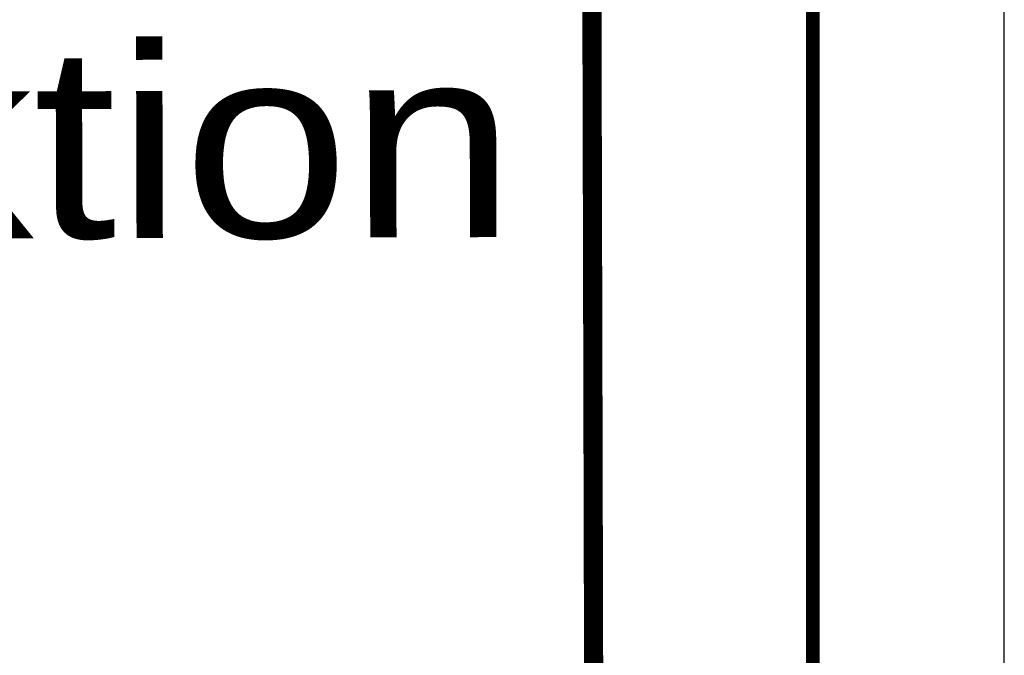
# Model space of a CAD drawing. Extents: x 0 to 1135, y 0 to 420.
# Tile 47 of 84: x 1109 to 1135, y 29 to 46. Entities that reach past the tile are written whole.
import ezdxf
from ezdxf.enums import TextEntityAlignment as Align

# ---------------------------------------------------------------- set-up
doc = ezdxf.new("R2010")
doc.units = 0
doc.header["$LTSCALE"] = 2
doc.header["$MEASUREMENT"] = 0
doc.linetypes.add('AUSGEZOGEN', pattern=[0])
for name, color, linetype in [('FBRTOP', 8, 'AUSGEZOGEN'), ('LEGENDE', 7, 'AUSGEZOGEN'), ('RAHMEN', 250, 'AUSGEZOGEN')]:
    doc.layers.add(name, color=color, linetype=linetype)
doc.styles.add('UNIR-H', font='unir_h.shx', dxfattribs={"width": 0.8})

msp = doc.modelspace()

# ---------------------------------------------------------------- linework, layer by layer
at = {"layer": 'FBRTOP', "const_width": 0.5}
for points in [[(88.009, 187.528, 0), (104.839, 188.975, 0), (166.439, 194.269, -0.000002), (228.71, 199.62, 0.000002), (290.98, 204.971, 0.000001), (321.649, 207.607, 0.000001), (340.796, 209.253, 0.000002), (353.251, 210.323, -0.000001), (365.705, 211.394, -0.000007)], [(87.666, 191.514, 0), (104.497, 192.96, 0), (166.097, 198.254, -0.000002), (228.367, 203.605, 0.000002), (290.638, 208.957, 0.000001), (321.307, 211.592, 0.000001), (340.454, 213.238, 0.000002), (352.908, 214.308, -0.000001), (365.363, 215.379, -0.000007)], [(377.816, 216.449, 0.000001), (390.27, 217.519, 0.000044)], [(378.159, 212.464, 0.000001), (390.613, 213.534, 0.000044)]]:
    msp.add_lwpolyline(points, format="xyb", dxfattribs=at)
at = {"layer": 'LEGENDE', "const_width": 0.5}
msp.add_lwpolyline([(1124.323, 10.811), (1124.142, 81.311)], dxfattribs=at)
at = {"layer": 'RAHMEN'}
msp.add_line((1135, 0), (1135, 420), dxfattribs=at)
at = {"layer": 'RAHMEN', "const_width": 0.35}
msp.add_lwpolyline([(25, 5), (1130, 5), (1130, 415), (25, 415), (25, 5)], dxfattribs=at)

# ---------------------------------------------------------------- texts
at = {"layer": 'LEGENDE', "style": 'UNIR-H', "width": 1.0947}
msp.add_text('Autobahndirektion', height=5, rotation=0.1472, dxfattribs=at).set_placement((1059.248, 39.894), (1122.248, 40.056), align=Align.FIT)

doc.saveas('drawing.dxf')
